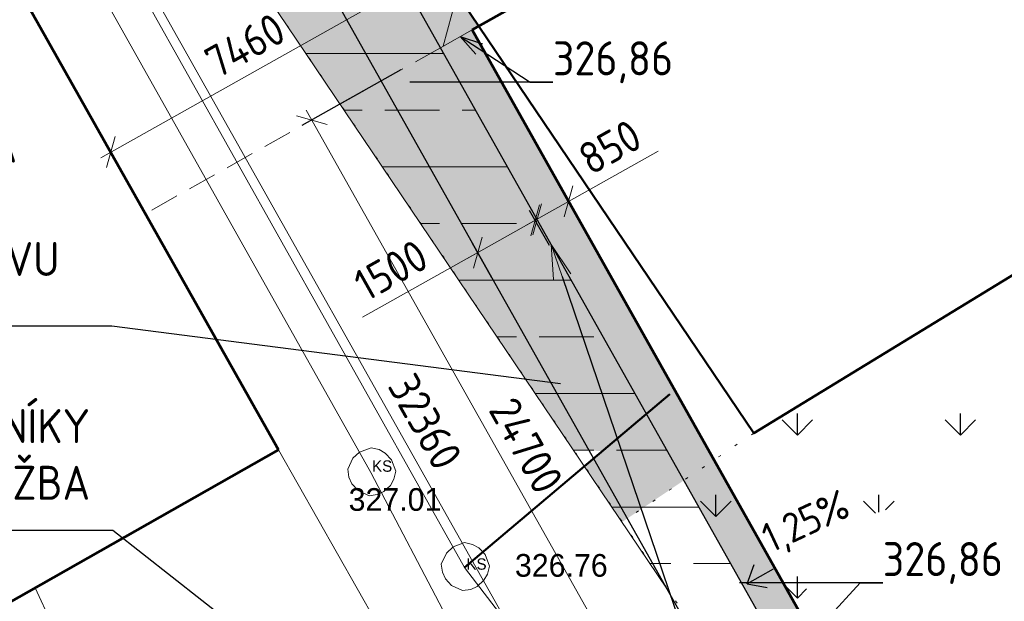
# Model space of a CAD drawing. Header units: millimetres. Extents: x 574189 to 1148315, y -389678 to 333486.
# Tile 19 of 35: x 875499 to 897200, y -224577 to -211754. Entities that reach past the tile are written whole.
import ezdxf
from ezdxf import colors
from ezdxf.entities.mleader import LeaderData, LeaderLine
from ezdxf.enums import TextEntityAlignment as Align
from ezdxf.lldxf.tags import DXFTag
from ezdxf.math import Vec2, Vec3

# ---------------------------------------------------------------- set-up
doc = ezdxf.new("R2010")
doc.units = ezdxf.units.MM
doc.linetypes.add('DOT2', pattern=[0.875, 0.125, -0.75])
doc.linetypes.add('ČÁRKOVANÁ2', pattern=[9.525, 6.35, -3.175])
for name, color, linetype, lineweight in [('hranice', 3, 'Continuous', 20), ('hranice stavajici', 3, 'DOT2', 15), ('IN_C_TENKA', 7, 'Continuous', 18), ('IN_KOTY', 4, 'Continuous', 13), ('IN_NS_TLUSTA', 1, 'Continuous', 60), ('IN_SRAFY', 13, 'Continuous', 9), ('KJ-DEŠŤOVÁ-KANALIZACE', 32, 'KANALIZACE_DESTOVA_PODZ', 40), ('OstKanDest', 32, '626B', 13), ('OstKanSplask', 34, 'KANALIZACE_SPLASKOVA_PODZ', 13), ('OstPlynNtl', 30, '633B', 13), ('Vrstva 34', 7, 'Continuous', 0)]:
    doc.layers.add(name, color=color, linetype=linetype, lineweight=lineweight)
for name, color, linetype in [('IN_BP_BOURACI PRACE', 40, 'Continuous'), ('IN_SRAFY PUVODNI TEREN', 8, 'Continuous'), ('IN_TEXT', 7, 'Continuous'), ('popisy', 4, 'Continuous'), ('vyskopis', 7, 'Continuous')]:
    doc.layers.add(name, color=color, linetype=linetype)
doc.styles.add('iso', font='isocp.shx')
doc.styles.get("Standard").update_dxf_attribs({"font": 'iso.shx'})
doc.styles.add('Style-cs_Working', font='cs_Working.shx')
doc.linetypes.add('626B', pattern='A,5,-2,5,-5.5,[150,stn.shx,S=0.1,R=0,X=0,Y=0],-5.5,5,-2', length=30)
doc.linetypes.add('633B', pattern='A,5,-2,5,-5.5,[155,stn.shx,S=0.1,R=0,X=0,Y=0],-5.5,5,-2', length=30)
doc.linetypes.add('KANALIZACE_DESTOVA_PODZ', pattern='A,35,-15,[102,cadkon.shx,S=5,R=0,X=0,Y=5],-5,[106,cadkon.shx,S=5,R=0,X=10,Y=0],30,-15', length=100)
doc.linetypes.add('KANALIZACE_SPLASKOVA_PODZ', pattern='A,35,-15,[102,cadkon.shx,S=5,R=0,X=0,Y=5],-5,[102,cadkon.shx,S=5,R=0,X=20,Y=5],30,-15', length=100)
tags = doc.linetypes.add('PLYN', pattern='A,12.7,-5.08,["GAS",Standard,S=2.54,R=0,X=-2.54,Y=-1.27],-6.35', length=24.13).pattern_tags.tags
tags[6] = DXFTag(74, 10)
doc.dimstyles.new('iso 250', dxfattribs={"dimtxt": 700, "dimasz": 500, "dimexe": 250, "dimexo": 1000, "dimgap": 250, "dimtad": 1, "dimdec": 0, "dimrnd": 10, "dimzin": 0, "dimtxsty": 'iso', "dimblk": 'OBLIQUE', "dimcen": 2.5, "dimdle": 250, "dimclrd": 256, "dimclre": 256, "dimclrt": 256, "dimadec": 0, "dimazin": 0, "dimtfac": 1, "dimtdec": 0, "dimtmove": 0, "dimatfit": 3, "dimfxl": 1, "dimlwd": -1, "dimarcsym": 0})

# ---------------------------------------------------------------- blocks, each defined once
blk = doc.blocks.new('Z620_2')
at = {"layer": 'Vrstva 34', "color": 32, "linetype": 'Continuous', "lineweight": 0}
for p, q in [((-0.35, 0.4), (-0.1, 0.5)), ((-0.1, 0.5), (0.1, 0.5)), ((0.1, 0.5), (0.35, 0.4)), ((-0.5, 0.1), (-0.45, 0.25)), ((-0.45, 0.25), (-0.35, 0.4)), ((0.35, 0.4), (0.45, 0.25)), ((0.45, 0.25), (0.5, 0.1)), ((-0.5, -0.1), (-0.5, 0.1)), ((0.5, 0.1), (0.5, -0.1)), ((-0.4, -0.35), (-0.5, -0.1)), ((0.5, -0.1), (0.4, -0.35)), ((-0.25, -0.45), (-0.4, -0.35)), ((0.4, -0.35), (0.25, -0.45)), ((-0.1, -0.5), (-0.25, -0.45)), ((0.1, -0.5), (-0.1, -0.5)), ((0.25, -0.45), (0.1, -0.5))]:
    blk.add_line(p, q, dxfattribs=at)
blk = doc.blocks.new('_Oblique')
at = {"layer": 'popisy', "color": 0, "lineweight": -2}
blk.add_line((-0.5, -0.5), (0.5, 0.5), dxfattribs=at)
blk = doc.blocks.new('*D46')
at = {"layer": 'DEFPOINTS', "color": 0, "transparency": 16777216}
for p in [(904322, -199596), (905084, -200951), (884775, -212371)]:
    blk.add_point(p, dxfattribs=at)
at = {"layer": 'IN_KOTY', "lineweight": -2, "transparency": 16777216}
for p, q in [((904594, -200079), (904200, -199378)), ((884285, -211499), (883890, -210797))]:
    blk.add_line(p, q, dxfattribs=at)
at = {"layer": 'IN_KOTY', "transparency": 16777216}
blk.add_line((883795, -211138), (904540, -199473), dxfattribs=at)
at = {"layer": 'IN_KOTY', "transparency": 16777216, "xscale": 500, "yscale": 500, "zscale": 500}
for p, rotation in [((904322, -199596), 29.34844605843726), ((884013, -211015), 209.3484460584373)]:
    blk.add_blockref('_Oblique', p, dxfattribs=dict(at, rotation=rotation))
at = {"layer": 'IN_KOTY', "transparency": 16777216, "insert": (893873, -204782), "char_height": 700, "attachment_point": 5, "rotation": 29.3484, "style": 'iso'}
blk.add_mtext('23300', dxfattribs=at)
blk = doc.blocks.new('*D48')
at = {"layer": 'DEFPOINTS', "color": 0, "transparency": 16777216}
for p in [(884775, -212371), (877508, -214673), (878831, -217027)]:
    blk.add_point(p, dxfattribs=at)
at = {"layer": 'IN_KOTY', "transparency": 16777216}
blk.add_line((884231, -210893), (877290, -214796), dxfattribs=at)
at = {"layer": 'IN_KOTY', "lineweight": -2, "transparency": 16777216}
for p, q in [((884285, -211499), (883890, -210797)), ((878341, -216156), (877385, -214455))]:
    blk.add_line(p, q, dxfattribs=at)
at = {"layer": 'IN_KOTY', "transparency": 16777216, "xscale": 500, "yscale": 500, "zscale": 500}
for p, rotation in [((884013, -211015), 29.34844605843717), ((877508, -214673), 209.3484460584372)]:
    blk.add_blockref('_Oblique', p, dxfattribs=dict(at, rotation=rotation))
at = {"layer": 'IN_KOTY', "transparency": 16777216, "insert": (880466, -212321), "char_height": 700, "attachment_point": 5, "rotation": 29.3484, "style": 'iso'}
blk.add_mtext('7460', dxfattribs=at)
blk = doc.blocks.new('*D49')
at = {"layer": 'DEFPOINTS', "color": 0, "transparency": 16777216}
for p in [(886902, -216153), (887703, -217579), (886396, -218315)]:
    blk.add_point(p, dxfattribs=at)
at = {"layer": 'IN_KOTY', "lineweight": -2, "transparency": 16777216}
for p, q in [((887213, -216708), (886779, -215936)), ((885906, -217443), (885472, -216671))]:
    blk.add_line(p, q, dxfattribs=at)
at = {"layer": 'IN_KOTY', "transparency": 16777216}
for p, q in [((886902, -216153), (885376, -217011)), ((885594, -216889), (883057, -218315))]:
    blk.add_line(p, q, dxfattribs=at)
at = {"layer": 'IN_KOTY', "transparency": 16777216, "xscale": 500, "yscale": 500, "zscale": 500}
for p, rotation in [((886902, -216153), 29.34844605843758), ((885594, -216889), 209.3484460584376)]:
    blk.add_blockref('_Oblique', p, dxfattribs=dict(at, rotation=rotation))
at = {"layer": 'IN_KOTY', "transparency": 16777216, "insert": (883682, -217275), "char_height": 700, "attachment_point": 5, "rotation": 29.3484, "style": 'iso'}
blk.add_mtext('1500', dxfattribs=at)
blk = doc.blocks.new('*D50')
at = {"layer": 'DEFPOINTS', "color": 0, "transparency": 16777216}
for p in [(887598, -215760), (887663, -217606), (888984, -218225)]:
    blk.add_point(p, dxfattribs=at)
at = {"layer": 'IN_KOTY', "transparency": 16777216}
for p, q in [((887598, -215760), (889569, -214652)), ((886641, -216299), (887598, -215760))]:
    blk.add_line(p, q, dxfattribs=at)
at = {"layer": 'IN_KOTY', "lineweight": -2, "transparency": 16777216}
for p, q in [((888494, -217353), (887476, -215542)), ((887173, -216734), (886736, -215958))]:
    blk.add_line(p, q, dxfattribs=at)
at = {"layer": 'IN_KOTY', "transparency": 16777216, "xscale": 500, "yscale": 500, "zscale": 500}
for p, rotation in [((887598, -215760), 29.34844605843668), ((886859, -216176), 209.3484460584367)]:
    blk.add_blockref('_Oblique', p, dxfattribs=dict(at, rotation=rotation))
at = {"layer": 'IN_KOTY', "transparency": 16777216, "insert": (888508, -214561), "char_height": 700, "attachment_point": 5, "rotation": 29.3484, "style": 'iso'}
blk.add_mtext('850', dxfattribs=at)
blk = doc.blocks.new('*D51')
at = {"layer": 'DEFPOINTS', "color": 0, "transparency": 16777216}
for p in [(884775, -212371), (896881, -233901), (894044, -235496)]:
    blk.add_point(p, dxfattribs=at)
at = {"layer": 'IN_KOTY', "lineweight": -2, "transparency": 16777216}
for p, q in [((883903, -212861), (881721, -214088)), ((896009, -234391), (893827, -235618))]:
    blk.add_line(p, q, dxfattribs=at)
at = {"layer": 'IN_KOTY', "transparency": 16777216}
blk.add_line((881816, -213748), (894167, -235713), dxfattribs=at)
at = {"layer": 'IN_KOTY', "transparency": 16777216, "xscale": 500, "yscale": 500, "zscale": 500}
for p, rotation in [((881939, -213966), 119.3484460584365), ((894044, -235496), 299.3484460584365)]:
    blk.add_blockref('_Oblique', p, dxfattribs=dict(at, rotation=rotation))
at = {"layer": 'IN_KOTY', "transparency": 16777216, "insert": (886663, -221143), "char_height": 700, "attachment_point": 5, "rotation": 299.3484, "style": 'iso'}
blk.add_mtext('24700', dxfattribs=at)
blk = doc.blocks.new('_OPEN30')
at = {"color": 0, "linetype": 'ByBlock'}
for p, q in [((-1, 0.268), (0, 0)), ((0, 0), (-1, -0.268)), ((0, 0), (-1, 0))]:
    blk.add_line(p, q, dxfattribs=at)
blk = doc.blocks.new('*D126')
at = {"layer": 'DEFPOINTS', "color": 0, "transparency": 16777216}
for p in [(878978, -205123), (894838, -233328), (891843, -235013)]:
    blk.add_point(p, dxfattribs=at)
at = {"layer": 'IN_KOTY', "lineweight": -2, "transparency": 16777216}
for p, q in [((878107, -205613), (875765, -206929)), ((893966, -233819), (891625, -235135))]:
    blk.add_line(p, q, dxfattribs=at)
at = {"layer": 'IN_KOTY', "transparency": 16777216}
blk.add_line((875860, -206589), (891965, -235231), dxfattribs=at)
at = {"layer": 'IN_KOTY', "transparency": 16777216, "xscale": 500, "yscale": 500, "zscale": 500}
for p, rotation in [((875983, -206807), 119.3484460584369), ((891843, -235013), 299.3484460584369)]:
    blk.add_blockref('_Oblique', p, dxfattribs=dict(at, rotation=rotation))
at = {"layer": 'IN_KOTY', "transparency": 16777216, "insert": (884436, -220616), "char_height": 700, "attachment_point": 5, "rotation": 299.3484, "style": 'iso'}
blk.add_mtext('32360', dxfattribs=at)

msp = doc.modelspace()

# ---------------------------------------------------------------- hatches: boundary and pattern name
at = {"layer": 'IN_SRAFY', "ltscale": 100}
h = msp.add_hatch(dxfattribs=at)
h.set_pattern_fill('SACNCR', color=256, scale=500, angle=30)
h.paths.add_polyline_path([(901090.1, -193843.4), (883833.4, -203540.3), (885690, -211856.3), (905084.3, -200951.1)])
h.paths.add_polyline_path([(883833.4, -203540.3), (882196.8, -207786), (884818.4, -212346.4), (885472.1, -211978.8), (885690, -211856.3)])
at = {"layer": 'IN_SRAFY'}
h = msp.add_hatch(dxfattribs=at)
h.set_pattern_fill('JIS_STN_2.5', color=256, scale=1000, angle=315)
h.paths.add_polyline_path([(880285.8, -204387.5), (878978.4, -205122.7), (881497.1, -209602.2), (880900.3, -211151.3), (889768.2, -224311.9), (894838.1, -233328.5), (886160.7, -238207.6), (888203.4, -238779.9), (896890.5, -233918.2)])
h.paths.add_polyline_path([(857957.3, -247550.8), (863833.5, -260022.8), (867068.4, -263774.1), (885194.3, -255806.1), (887403.9, -260499.4), (897213.9, -255212.8), (891241.4, -244591), (875188.6, -253617.2), (864315.5, -258694.1), (862829.7, -255541.6)])
h.paths.add_polyline_path([(897213.9, -255212.8), (887403.9, -260499.4), (902051.1, -263815.5), (913557, -257346), (908719.8, -248743.2)])
edge = h.paths.add_edge_path()
edge.add_line((913557, -257346), (915728.5, -256124.9))
edge.add_line((915728.5, -256124.9), (919209.1, -261702.1))
edge.add_arc((928908.9, -259270.2), 10000, 131.0812, 194.07474, ccw=False)
edge.add_line((922337.7, -251732.4), (917299.2, -242771.8))
edge.add_line((917299.2, -242771.8), (908229.7, -247871.5))
edge.add_line((908229.7, -247871.5), (913557, -257346))
edge = h.paths.add_edge_path()
edge.add_line((886160.7, -238207.6), (880621.6, -236880.6))
edge.add_line((880621.6, -236880.6), (857957.3, -247550.8))
edge.add_line((857957.3, -247550.8), (862837.3, -255538.1))
edge.add_line((862837.3, -255538.1), (873703.6, -250447.9))
edge.add_line((873703.6, -250447.9), (875188.6, -253617.2))
edge.add_line((875188.6, -253617.2), (891241.4, -244591))
edge.add_line((891241.4, -244591), (888029.1, -238877.9))
edge.add_line((888029.1, -238877.9), (888203.4, -238779.9))
h = msp.add_hatch(dxfattribs=at)
h.set_pattern_fill('AR-HBONE', color=256, scale=3, angle=21)
h.paths.add_polyline_path([(885472.1, -211978.8), (884774.8, -212370.9), (896880.7, -233900.8), (888203.4, -238779.9), (897290.2, -254940.4), (908621.7, -248568.9), (908229.7, -247871.5), (897595.5, -253851), (889292.8, -239085.1), (897970.2, -234206)])
at = {"layer": 'IN_SRAFY PUVODNI TEREN'}
h = msp.add_hatch(dxfattribs=at)
h.set_pattern_fill('AR-SAND', color=256, scale=20, angle=21)
h.paths.add_polyline_path([(901746.3, -193474.2), (901089.9, -193843.1), (902602.8, -196535.2), (903280, -196150.6)])
h.paths.add_polyline_path([(903280, -196150.6), (902602.8, -196535.2), (903787.4, -198643.3), (904304.3, -198325), (910761.2, -209205.8)])
h.paths.add_polyline_path([(902602.8, -196535.2), (901089.9, -193843.1), (891763.7, -199083.9), (894147.2, -200317.3), (894535.5, -200518.3), (895822.1, -199742.9), (896164.3, -200191.8)])
h.paths.add_polyline_path([(903787.4, -198643.3), (902602.8, -196535.2), (896164.3, -200191.8), (897796.2, -202332.2)])
h.paths.add_polyline_path([(894535.5, -200518.3), (894147.2, -200317.3), (891763.7, -199083.9), (888554.3, -200887.4), (888603.2, -200954.9), (888620.2, -201052.9), (888588.2, -201159.9), (888547.2, -201217.9), (888457.2, -201283.9), (888358.2, -201300.9), (888251.2, -201268.9), (888202.8, -201234.1), (882370.5, -207993), (882384.4, -208017.7), (890565.4, -203371.5), (890344.5, -203044.2)])
h.paths.add_polyline_path([(888200.7, -201236.6), (888121.7, -201130.5), (887096.4, -201706.6), (887096.8, -201707.1), (887096.1, -201706.8), (883832.1, -203541), (882220.1, -207725.5), (882370.5, -207993)])
h.paths.add_polyline_path([(882370.5, -207993), (882220.1, -207725.5), (882030, -208219), (882315.5, -208056.8)], flags=17)
h.paths.add_polyline_path([(882384.4, -208017.7), (882370.5, -207993), (882220.1, -207725.5), (882030, -208219)])
h.paths.add_polyline_path([(882384.4, -208017.7), (882030, -208219), (880900.3, -211151.3), (887710.3, -221241.8), (888339, -221263.6), (889351.4, -220408.2)])
h.paths.add_polyline_path([(892089.9, -205630.4), (890565.4, -203371.5), (882384.4, -208017.7), (884818.4, -212346.4), (885472.1, -211978.8), (885621.2, -211895), (884740.7, -210590.3)])
h.paths.add_polyline_path([(890179.7, -221881.3), (889862.2, -221316.6), (888862.8, -221281.8), (888339, -221263.6), (887948, -221594), (888779.6, -222826.2)])
h.paths.add_polyline_path([(889351.4, -220408.2), (888339, -221263.6), (888862.8, -221281.8), (889862.2, -221316.6)], flags=17)
h.paths.add_polyline_path([(885472.1, -211978.8), (884818.4, -212346.4), (889351.4, -220408.2), (889862.2, -221316.6), (890179.7, -221881.3), (890803.4, -221460.3)])
h = msp.add_hatch(dxfattribs=at)
h.set_pattern_fill('GRASS', color=256, scale=100)
edge = h.paths.add_edge_path()
edge.add_line((898758.4, -218326), (898847.1, -218269.4))
edge.add_line((898847.1, -218269.4), (898072.1, -216961.8))
edge.add_line((898072.1, -216961.8), (891678.3, -220869.9))
edge.add_line((891678.3, -220869.9), (888779.6, -222826.2))
edge.add_line((888779.6, -222826.2), (892502.7, -228342.7))
edge.add_line((892502.7, -228342.7), (893485.6, -226768.9))
edge.add_arc((895266.2, -224986.9), 2519.2, 180, 225.02346, ccw=False)
edge.add_arc((895266.2, -224986.9), 2519.2, 71.00533, 180, ccw=False)
edge.add_line((896086.1, -222604.9), (898758.4, -218326))
edge = h.paths.add_edge_path()
edge.add_line((900269.3, -220668.6), (898847.1, -218269.4))
edge.add_line((898847.1, -218269.4), (898758.4, -218326))
edge.add_line((898758.4, -218326), (896086.1, -222604.9))
edge.add_arc((895266.2, -224986.9), 2519.2, 10.5409, 71.00533, ccw=False)
edge.add_line((897742.8, -224526), (900269.3, -220668.6))
edge = h.paths.add_edge_path()
edge.add_line((900269.3, -220668.6), (897742.8, -224526))
edge.add_arc((895266.2, -224986.9), 2519.2, 0, 10.5409, ccw=False)
edge.add_arc((895266.2, -224986.9), 2519.2, -29.60762, 0, ccw=False)
edge.add_line((897456.4, -226231.5), (897223.6, -228046.5))
edge.add_line((897223.6, -228046.5), (897286, -228172.6))
edge.add_line((897286, -228172.6), (902785.1, -224912.9))
edge.add_line((902785.1, -224912.9), (900269.3, -220668.6))
edge = h.paths.add_edge_path()
edge.add_line((897286, -228172.6), (897223.6, -228046.5))
edge.add_line((897223.6, -228046.5), (897456.4, -226231.5))
edge.add_arc((895266.2, -224986.9), 2519.2, 225.02346, 330.39238, ccw=False)
edge.add_line((893485.6, -226768.9), (892502.7, -228342.7))
edge.add_line((892502.7, -228342.7), (893787.5, -230246.3))
edge.add_line((893787.5, -230246.3), (897286, -228172.6))
h.paths.add_polyline_path([(908978.2, -213865.5), (910474.5, -213583.2), (910550.9, -213536.4), (910761.2, -209205.8), (900148.7, -215692.5), (900917.2, -216949.7), (903474.1, -215319.7)])
h.paths.add_polyline_path([(910474.5, -213583.2), (908978.2, -213865.5), (903474.1, -215319.7), (900917.2, -216949.7), (902018.6, -218751.7)])

# ---------------------------------------------------------------- linework, layer by layer
at = {"layer": 'DEFPOINTS'}
msp.add_lwpolyline([(919209.1, -261702.1, -0.2819987), (922337.7, -251732.4), (917299.2, -242771.8), (908229.7, -247871.5), (908719.8, -248743.2), (897213.9, -255212.8), (888029.1, -238877.9), (896880.7, -233900.8), (880285.8, -204387.5), (878978.4, -205122.7), (894838.1, -233328.5), (886160.7, -238207.6), (880621.6, -236880.6), (857957.3, -247550.8), (863833.5, -260022.8), (867068.4, -263774.1), (885194.3, -255806.1), (887403.9, -260499.4), (902051.1, -263815.5), (915728.5, -256124.9), (919209.1, -261702.1)], format="xyb", dxfattribs=at)
at = {"layer": 'hranice'}
for p, q in [((880900.3, -211151.3), (889768.2, -224311.9)), ((889768.2, -224311.9), (894838.1, -233328.5))]:
    msp.add_line(p, q, dxfattribs=at)
at = {"layer": 'hranice', "ltscale": 100}
msp.add_line((885472.1, -211978.8), (884774.8, -212370.9), dxfattribs=at)
at = {"layer": 'hranice'}
msp.add_lwpolyline([(880285.8, -204387.5), (896880.7, -233900.8), (888203.4, -238779.9), (897290.2, -254940.4), (908621.7, -248568.9)], dxfattribs=at)
at = {"layer": 'hranice stavajici', "color": 3, "linetype": 'DOT2', "lineweight": 20, "ltscale": 500}
for p, q in [((880900.3, -211151.3), (893787.5, -230246.3)), ((891678.3, -220869.9), (888779.6, -222826.2))]:
    msp.add_line(p, q, dxfattribs=at)
at = {"layer": 'IN_BP_BOURACI PRACE', "lineweight": 50}
msp.add_lwpolyline([(892089.9, -205630.4), (890344.5, -203044.2), (895822.1, -199742.9), (897796.2, -202332.2), (904304.3, -198325), (910761.2, -209205.8), (891678.3, -220869.9), (884740.7, -210590.3)], close=True, dxfattribs=at)
at = {"layer": 'IN_C_TENKA', "color": 3, "linetype": 'ČÁRKOVANÁ2', "lineweight": 20, "ltscale": 100}
msp.add_line((884774.8, -212370.9), (878269.9, -216028.5), dxfattribs=at)
at = {"layer": 'IN_C_TENKA'}
msp.add_line((881204.9, -221233.5), (884673.1, -227345.6), dxfattribs=at)
at = {"layer": 'IN_NS_TLUSTA'}
for p, q in [((851375.1, -168368.6), (881204.9, -221233.5)), ((881204.9, -221233.5), (864915.1, -230477.8))]:
    msp.add_line(p, q, dxfattribs=at)
msp.add_lwpolyline([(885472.1, -211978.8), (897970.2, -234206), (889292.8, -239085.1), (897595.5, -253851), (925885, -237944.2), (905084.3, -200951.1), (885472.1, -211978.8)], dxfattribs=at)
at = {"layer": 'IN_TEXT'}
for p, q in [((891531.9, -224188.1), (891687.9, -223766.3)), ((892107.4, -223864.5), (891531.9, -224188.1)), ((891531.9, -224188.1), (891973.3, -224273.8))]:
    msp.add_line(p, q, dxfattribs=at)
at = {"layer": 'KJ-DEŠŤOVÁ-KANALIZACE', "lineweight": 50, "ltscale": 100}
msp.add_line((885304.6, -223827.6), (889825.1, -220008), dxfattribs=at)
at = {"layer": 'OstKanDest', "ltscale": 250}
for p, q in [((877869.2, -210581.9), (885304.6, -223827.6)), ((885304.6, -223827.6), (901460.5, -244910.9))]:
    msp.add_line(p, q, dxfattribs=at)
at = {"layer": 'OstKanSplask', "ltscale": 50}
for p, q in [((861144.2, -182380.8), (883236.3, -221736.7)), ((883236.3, -221736.7), (886561.1, -228061.4))]:
    msp.add_line(p, q, dxfattribs=at)
at = {"layer": 'OstPlynNtl', "linetype": 'PLYN', "ltscale": 300}
msp.add_line((875842.9, -224276.4), (882576.6, -239042.4), dxfattribs=at)

# ---------------------------------------------------------------- block references
at = {"layer": 'Vrstva 34', "color": 32, "linetype": 'Continuous', "lineweight": 0, "xscale": 999.9976885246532, "yscale": 999.9976885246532, "zscale": 999.9976885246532, "rotation": 42.64807170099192}
for p in [(883257.2, -221720.9), (883257.2, -221720.9), (885319.2, -223812.9), (885319.2, -223812.9)]:
    msp.add_blockref('Z620_2', p, dxfattribs=at)

# ---------------------------------------------------------------- texts
at = {"layer": 'IN_TEXT', "style": 'iso'}
msp.add_text('1,25%%%', height=650, rotation=25, dxfattribs=at).set_placement((892061, -223515.8))
at = {"layer": 'vyskopis', "color": 4, "linetype": 'Continuous', "lineweight": 0, "style": 'Style-cs_Working'}
for p in [(883264.1, -221719.6), (885344.1, -223879.6)]:
    msp.add_text('KS', height=250, dxfattribs=at).set_placement(p)
at = {"layer": 'vyskopis', "color": 34, "linetype": 'Continuous', "lineweight": 0, "style": 'Style-cs_Working'}
for s, p in [('327.01 ', (883864.2, -222081.5)), ('326.76 ', (887529.5, -223534.4))]:
    msp.add_text(s, height=500, dxfattribs=at).set_placement(p, align=Align.TOP_CENTER)

# ---------------------------------------------------------------- dimensions: what is measured, and where the dimension line sits
at = {"layer": 'IN_KOTY'}
for p1, p2, distance, picture, middle in [((884774.8, -212370.9), (905084.3, -200951.1), 1555.1, '*D46', (893873.3, -204782.4)), ((878978.4, -205122.7), (894838.1, -233328.5), -3436.4, '*D126', (884435.9, -220615.7))]:
    dim = msp.add_aligned_dim(p1=p1, p2=p2, distance=distance, dimstyle='iso 250', dxfattribs=at)
    dim.commit()
    dim.dimension.update_dxf_attribs({"geometry": picture, "text_midpoint": middle})
for base, p1, p2, picture, middle in [((877507.7, -214673), (884774.8, -212370.9), (878831.4, -217027.2), '*D48', (880466.1, -212321.2)), ((887598.4531, -215760.409), (887662.7765, -217606.0202), (888984.0845, -218224.6904), '*D50', (888507.5057, -214560.9157))]:
    dim = msp.add_linear_dim(base=base, p1=p1, p2=p2, angle=209.34845, dimstyle='iso 250', dxfattribs=at)
    dim.commit()
    dim.dimension.update_dxf_attribs({"geometry": picture, "text_midpoint": middle})
for base, p1, p2, angle, picture, middle in [((894044.5, -235495.6), (884774.8, -212370.9), (896880.7, -233900.8), 299.34845, '*D51', (886139.5, -221436.9)), ((886901.7, -216153.4), (886396, -218314.6), (887703.5, -217579.5), 29.34845, '*D49', (883976.5, -217798.2))]:
    dim = msp.add_linear_dim(base=base, p1=p1, p2=p2, angle=angle, dimstyle='iso 250', dxfattribs=at)
    dim.commit()
    dim.dimension.update_dxf_attribs({"geometry": picture, "text_midpoint": middle, "dimtype": 161})

# ---------------------------------------------------------------- leaders
at = {"layer": 'hranice'}
ml = msp.add_multileader_mtext('Standard', dxfattribs=at)
ml.set_content('{\\Fromand|c238;\\W0.8;SO05-4\\P\\pq*;\\Fisocp|c238;\\H0.75x;\\W1;VRSTVA OBALOVANÉHO KAMENIVA\\PNA NOVĚ UPRAVENÝ PODKLAD,\\PZAPRAVENÍ DLE STÁVAJÍCÍHO STAVU}', color=256, style='iso')
ml.set_leader_properties()
ml.build(insert=Vec2(0, 0))
ml.multileader.update_dxf_attribs({"text_left_attachment_type": 5, "text_right_attachment_type": 5, "arrow_head_size": 1000})
ctx = ml.context
ctx.base_point, ctx.char_height, ctx.arrow_head_size, ctx.plane_origin = Vec3(860569.1, -218508.3), 1000, 1000, Vec3(839938.1, -236327.6)
ctx.left_attachment, ctx.right_attachment = 5, 5
notes = []
notes.append((ctx, [(0, (1, 1, 0), (877531.1, -218508.3), (-1, 0), 8, [(0, [(888411.4, -219913.3)], 0, [])])]))
ctx.mtext.insert, ctx.mtext.width, ctx.mtext.flow_direction = Vec3(860571.1, -212487.4), 17617.545, 5
ml = msp.add_multileader_mtext('Standard', dxfattribs=at)
ml.set_content('SILNIČNÍ OBRUBNÍKY\\P+BETONOVÁ PŘÍDLAŽBA', color=256, style='iso')
ml.set_leader_properties()
ml.set_arrow_properties(name='OPEN30')
ml.build(insert=Vec2(0, 0))
ml.multileader.update_dxf_attribs({"text_left_attachment_type": 5, "text_right_attachment_type": 5, "dogleg_length": 500, "arrow_head_size": 750})
ctx = ml.context
ctx.base_point, ctx.char_height, ctx.arrow_head_size, ctx.plane_origin = Vec3(866324.3, -223013.8), 750, 750, Vec3(841705.1, -238520.4)
ctx.left_attachment, ctx.right_attachment, ctx.text_align_type = 5, 5, 2
notes.append((ctx, [(0, (1, 1, 0), (877553.3, -223013.8), (-1, 0), 500, [(1, [(887213.4, -216707.8), (893674.2, -235703.8)], 0, [])])]))
ctx.mtext.insert, ctx.mtext.alignment, ctx.mtext.flow_direction = Vec3(877051.3, -220338.8), 3, 5
at = {"layer": 'IN_TEXT'}
ml = msp.add_multileader_mtext('Standard', dxfattribs=at)
ml.set_content('326,86', color=256, style='iso')
ml.set_leader_properties()
ml.set_arrow_properties(name='OPEN30')
ml.build(insert=Vec2(0, 0))
ml.multileader.update_dxf_attribs({"text_left_attachment_type": 5, "text_right_attachment_type": 5, "dogleg_length": 500, "arrow_head_size": 500})
ctx = ml.context
ctx.base_point, ctx.char_height, ctx.arrow_head_size, ctx.landing_gap_size, ctx.plane_origin = Vec3(887252.4, -213130.7), 750, 500, 0, Vec3(896723.7, -217098.6)
ctx.left_attachment, ctx.right_attachment = 5, 5
notes.append((ctx, [(1, (1, 1, 0), (886752.4, -213130.7), (1, 0), 500, [(0, [(885209.6, -212126.4)], 0, [])])]))
ctx.mtext.insert, ctx.mtext.flow_direction = Vec3(887252.4, -212230.6), 5
ml = msp.add_multileader_mtext('Standard', dxfattribs=at)
ml.set_content('326,86', color=256, style='iso')
ml.set_leader_properties()
ml.set_arrow_properties(name='OPEN30')
ml.build(insert=Vec2(0, 0))
ml.multileader.update_dxf_attribs({"text_left_attachment_type": 5, "text_right_attachment_type": 5, "dogleg_length": 500, "arrow_head_size": 500})
ctx = ml.context
ctx.base_point, ctx.char_height, ctx.arrow_head_size, ctx.landing_gap_size, ctx.plane_origin = Vec3(894522.4, -224170.1), 750, 500, 0, Vec3(903993.6, -228138)
ctx.left_attachment, ctx.right_attachment = 5, 5
notes.append((ctx, [(1, (1, 1, 0), (894022.4, -224170.1), (1, 0), 500, [(0, [(892969.7, -225312.9)], 0, [])])]))
ctx.mtext.insert, ctx.mtext.flow_direction = Vec3(894522.4, -223270), 5
for ctx, leaders in notes:
    for number, flags, end, landing, length, lines in leaders:
        leader = LeaderData()
        leader.index, (leader.has_last_leader_line, leader.has_dogleg_vector, leader.attachment_direction) = number, flags
        leader.last_leader_point, leader.dogleg_vector, leader.dogleg_length = Vec3(end), Vec3(landing), length
        for number, points, colour, breaks in lines:
            line = LeaderLine()
            line.index, line.vertices, line.color, line.breaks = number, Vec3.list(points), colors.encode_raw_color(colour), breaks
            leader.lines.append(line)
        ctx.leaders.append(leader)

doc.saveas('drawing.dxf')
